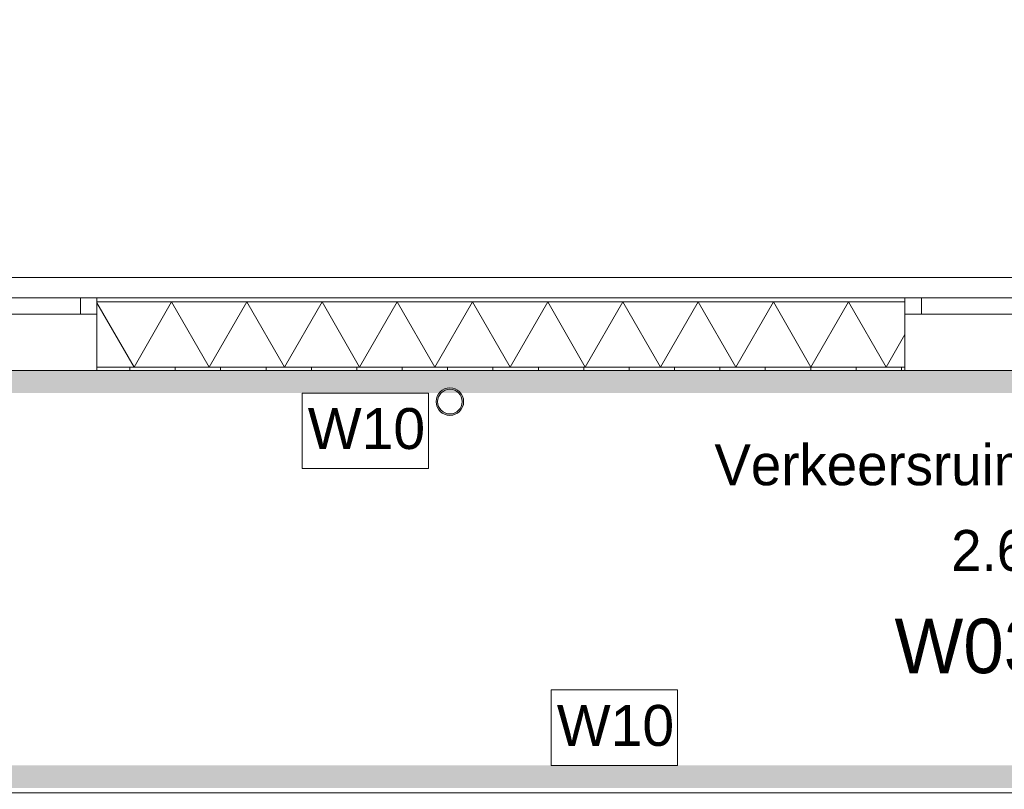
# Model space of a CAD drawing. Header units: millimetres. Extents: x -409 to 257590, y -7854 to 67330.
# Tile 90 of 205: x 47715 to 52053, y 26155 to 29546. Entities that reach past the tile are written whole.
import ezdxf
from ezdxf.enums import TextEntityAlignment as Align

# ---------------------------------------------------------------- set-up
doc = ezdxf.new("R2010")
doc.units = ezdxf.units.MM
doc.header["$MEASUREMENT"] = 0
doc.linetypes.add('B0702', pattern=[117.37, 78.119999, -39.250001])
for name, color, linetype in [('Info Wandafwerking aanduiding', 7, 'Continuous'), ('Info Wandafwerking aanduiding Doorsnede-arcering', 7, 'Continuous'), ('New_21 Buitenwanden', 7, 'Continuous'), ('New_21 Buitenwanden Doorsnede-arcering', 7, 'Continuous'), ('New_21 Buitenwanden Laagscheidingslijnen', 7, 'Continuous'), ('New_21 Buitenwanden Ramen', 7, 'Continuous'), ('New_23 Vloeren', 7, 'Continuous'), ('New_41 Buitenwandafwerking houten latten', 7, 'Continuous'), ('New_Z Ruimtefuncties', 7, 'Continuous'), ('New_Z Ruimtefuncties Zone omranding', 7, 'Continuous'), ('New_Z Ruimtefuncties Zone tekst', 7, 'Continuous'), ('S-COLS-____-OTLN.RVT S', 7, 'Continuous'), ('S-COLS-____-OTLN.RVT S Doorsnede-arcering', 7, 'Continuous')]:
    doc.layers.add(name, color=color, linetype=linetype)
doc.styles.add('GENERATED_STYLE_1', font='txt')
doc.styles.add('GENERATED_STYLE_2', font='txt')

# ---------------------------------------------------------------- blocks, each defined once
blk = doc.blocks.new('Slab_1_2', base_point=(0, 42578.3))
at = {"layer": 'New_23 Vloeren', "color": 1, "linetype": 'Continuous', "lineweight": 0, "flags": 128}
blk.add_lwpolyline([(66860, 26125), (61760, 26125), (61760, 28000.2), (49978, 28000.1), (49410, 28000.1), (49035.9, 28000.1), (29909.8, 28000.1), (29909.8, 26310), (25700, 26310), (25700, 28000.1), (25600, 28000.1), (25600, 47486.3)], dxfattribs=at)
blk = doc.blocks.new('Curtain Wall_65_2')
at = {"layer": 'New_41 Buitenwandafwerking houten latten', "color": 1, "linetype": 'Continuous', "lineweight": 0}
for p, q in [((48160.2, 28409.6), (48060.2, 28409.6)), ((48260.2, 28409.6), (48160.2, 28409.6)), ((48305.2, 28409.6), (48260.2, 28409.6)), ((48405.2, 28409.6), (48305.2, 28409.6)), ((48505.2, 28409.6), (48405.2, 28409.6)), ((48605.2, 28409.6), (48505.2, 28409.6)), ((48650.2, 28409.6), (48605.2, 28409.6)), ((48750.2, 28409.6), (48650.2, 28409.6)), ((48850.2, 28409.6), (48750.2, 28409.6)), ((48950.2, 28409.6), (48850.2, 28409.6)), ((48995.2, 28409.6), (48950.2, 28409.6)), ((49095.2, 28409.6), (48995.2, 28409.6)), ((49195.2, 28409.6), (49095.2, 28409.6)), ((49295.2, 28409.6), (49195.2, 28409.6)), ((49340.2, 28409.6), (49295.2, 28409.6)), ((49440.2, 28409.6), (49340.2, 28409.6)), ((49540.2, 28409.6), (49440.2, 28409.6)), ((49640.2, 28409.6), (49540.2, 28409.6)), ((49685.2, 28409.6), (49640.2, 28409.6)), ((49785.2, 28409.6), (49685.2, 28409.6)), ((49885.2, 28409.6), (49785.2, 28409.6)), ((49985.2, 28409.6), (49885.2, 28409.6)), ((50030.2, 28409.6), (49985.2, 28409.6)), ((50130.2, 28409.6), (50030.2, 28409.6)), ((50230.2, 28409.6), (50130.2, 28409.6)), ((50330.2, 28409.6), (50230.2, 28409.6)), ((50375.2, 28409.6), (50330.2, 28409.6)), ((50475.2, 28409.6), (50375.2, 28409.6)), ((50575.2, 28409.6), (50475.2, 28409.6)), ((50675.2, 28409.6), (50575.2, 28409.6)), ((50720.2, 28409.6), (50675.2, 28409.6)), ((50820.2, 28409.6), (50720.2, 28409.6)), ((50920.2, 28409.6), (50820.2, 28409.6)), ((51020.2, 28409.6), (50920.2, 28409.6)), ((51065.2, 28409.6), (51020.2, 28409.6)), ((51165.2, 28409.6), (51065.2, 28409.6)), ((51265.2, 28409.6), (51165.2, 28409.6)), ((51365.2, 28409.6), (51265.2, 28409.6)), ((51410.2, 28409.6), (51365.2, 28409.6)), ((51510.2, 28409.6), (51410.2, 28409.6)), ((51610.2, 28409.6), (51510.2, 28409.6))]:
    blk.add_line(p, q, dxfattribs=at)
at = {"layer": 'New_41 Buitenwandafwerking houten latten', "color": 1, "linetype": 'Continuous', "lineweight": 0, "flags": 128}
for points in [[(48060.2, 28409.6), (47960.2, 28409.6), (47915.2, 28409.6), (47815.2, 28409.6), (47715.2, 28409.6), (47615.2, 28409.6), (47570.2, 28409.6), (47470.2, 28409.6)], [(52200.2, 28409.6), (52100.2, 28409.6), (52055.2, 28409.6), (51955.2, 28409.6), (51855.2, 28409.6), (51755.2, 28409.6), (51710.2, 28409.6), (51610.2, 28409.6)]]:
    blk.add_lwpolyline(points, dxfattribs=at)
at = {"layer": 'New_41 Buitenwandafwerking houten latten', "color": 253, "linetype": 'B0702', "lineweight": 0, "true_color": 0x99a3a6, "flags": 128}
blk.add_lwpolyline([(51610.2, 28409.6), (51510.2, 28409.6), (51410.2, 28409.6), (51365.2, 28409.6), (51265.2, 28409.6), (51165.2, 28409.6), (51065.2, 28409.6), (51020.2, 28409.6), (50920.2, 28409.6), (50820.2, 28409.6), (50720.2, 28409.6), (50675.2, 28409.6), (50575.2, 28409.6), (50475.2, 28409.6), (50375.2, 28409.6), (50330.2, 28409.6), (50230.2, 28409.6), (50130.2, 28409.6), (50030.2, 28409.6), (49985.2, 28409.6), (49885.2, 28409.6), (49785.2, 28409.6), (49685.2, 28409.6), (49640.2, 28409.6), (49540.2, 28409.6), (49440.2, 28409.6), (49340.2, 28409.6), (49295.2, 28409.6), (49195.2, 28409.6), (49095.2, 28409.6), (48995.2, 28409.6), (48950.2, 28409.6), (48850.2, 28409.6), (48750.2, 28409.6), (48650.2, 28409.6), (48605.2, 28409.6), (48505.2, 28409.6), (48405.2, 28409.6), (48305.2, 28409.6), (48260.2, 28409.6), (48160.2, 28409.6), (48060.2, 28409.6)], dxfattribs=at)
blk = doc.blocks.new('Wall_442_2', base_point=(60100, 26160.1))
at = {"layer": 'Info Wandafwerking aanduiding Doorsnede-arcering', "linetype": 'Continuous', "lineweight": 0}
blk.add_hatch(color=1, dxfattribs=at).paths.add_polyline_path([(44690.4, 26160.1), (60100, 26160.1), (60100, 26260.1), (44690.4, 26260.1)])
blk = doc.blocks.new('Wall_449_2', base_point=(61760, 28000.6))
at = {"layer": 'Info Wandafwerking aanduiding Doorsnede-arcering', "linetype": 'Continuous', "lineweight": 0}
blk.add_hatch(color=1, dxfattribs=at).paths.add_polyline_path([(61660, 28000.6), (30110, 28000.6), (30110, 27900.6), (61660, 27900.6)])
blk = doc.blocks.new('Column_21_2', base_point=(49610.5, 27863))
at = {"layer": 'S-COLS-____-OTLN.RVT S Doorsnede-arcering', "linetype": 'Continuous', "lineweight": 0, "true_color": 0x778488}
h = blk.add_hatch(color=8, dxfattribs=at)
h.paths.add_polyline_path([(49610.5, 27923.5, 1), (49610.5, 27802.5, 1)])
h.paths.add_polyline_path([(49610.5, 27917.2, -1), (49610.5, 27808.8, -1)], flags=0)
at = {"layer": 'S-COLS-____-OTLN.RVT S', "color": 9, "linetype": 'Continuous', "lineweight": 0, "flags": 128}
for points in [[(49610.5, 27923.5, 1), (49610.5, 27802.5, 1)], [(49610.5, 27917.2, -1), (49610.5, 27808.8, -1)]]:
    blk.add_lwpolyline(points, format="xyb", close=True, dxfattribs=at)
blk = doc.blocks.new('Verkeersruimte_2.64c_44_2', base_point=(51579.3, 27150.1))
at = {"layer": 'New_Z Ruimtefuncties Zone tekst', "color": 2, "lineweight": 0}
for tag, height, style, p in [('DUMMY_938', 180, 'GENERATED_STYLE_1', (52407.9, 27715.8)), ('ROOM_NAME', 180, 'GENERATED_STYLE_1', (52407.9, 27674.7)), ('DUMMY_939', 180, 'GENERATED_STYLE_1', (52407.9, 27338.7)), ('ROOM_NUMBER', 180, 'GENERATED_STYLE_1', (52407.9, 27297.5)), ('stWallCovering', 240, 'GENERATED_STYLE_2', (52407.9, 26906.7))]:
    blk.add_attdef(tag, text='', height=height, dxfattribs=dict(at, style=style)).set_placement(p, align=Align.TOP_RIGHT)
at = {"layer": 'New_Z Ruimtefuncties Zone tekst', "color": 2, "lineweight": 0, "style": 'GENERATED_STYLE_2'}
blk.add_attdef('DUMMY_940', text='', height=240, dxfattribs=at).set_placement((50750.6, 26961.5), align=Align.TOP_LEFT)
blk = doc.blocks.new('*X2308')
at = {"layer": 'New_21 Buitenwanden Doorsnede-arcering', "linetype": 'Continuous', "lineweight": 0, "true_color": 0xe9ebeb}
for points in [[(48151.4, 28302.2), (48151.4, 28302.1), (48301.4, 28302.1), (48301.4, 28302.2)], [(48451.4, 28302.2), (48451.4, 28302.1), (48601.4, 28302.1), (48601.4, 28302.2)], [(48751.4, 28302.2), (48751.4, 28302.1), (48901.4, 28302.1), (48901.4, 28302.2)], [(49051.4, 28302.2), (49051.4, 28302.1), (49201.4, 28302.1), (49201.4, 28302.2)], [(49351.4, 28302.2), (49351.4, 28302.1), (49501.4, 28302.1), (49501.4, 28302.2)], [(49651.4, 28302.2), (49651.4, 28302.1), (49801.4, 28302.1), (49801.4, 28302.2)], [(49951.4, 28302.2), (49951.4, 28302.1), (50101.4, 28302.1), (50101.4, 28302.2)], [(50251.4, 28302.2), (50251.4, 28302.1), (50401.4, 28302.1), (50401.4, 28302.2)], [(50551.4, 28302.2), (50551.4, 28302.1), (50701.4, 28302.1), (50701.4, 28302.2)], [(50851.4, 28302.2), (50851.4, 28302.1), (51001.4, 28302.1), (51001.4, 28302.2)], [(51151.4, 28302.2), (51151.4, 28302.1), (51301.4, 28302.1), (51301.4, 28302.2)], [(51451.4, 28302.2), (51451.4, 28302.1), (51601.4, 28302.1), (51601.4, 28302.2)]]:
    blk.add_hatch(color=254, dxfattribs=at).paths.add_polyline_path(points)
blk = doc.blocks.new('*X2316')
at = {"layer": 'New_21 Buitenwanden Doorsnede-arcering', "linetype": 'Continuous', "lineweight": 0, "true_color": 0xe9ebeb}
for points in [[(48151.4, 28015.1), (48151.4, 28015), (48301.4, 28015), (48301.4, 28015.1)], [(48451.4, 28015.1), (48451.4, 28015), (48601.4, 28015), (48601.4, 28015.1)], [(48751.4, 28015.1), (48751.4, 28015), (48901.4, 28015), (48901.4, 28015.1)], [(49051.4, 28015.1), (49051.4, 28015), (49201.4, 28015), (49201.4, 28015.1)], [(49351.4, 28015.1), (49351.4, 28015), (49501.4, 28015), (49501.4, 28015.1)], [(49651.4, 28015.1), (49651.4, 28015), (49801.4, 28015), (49801.4, 28015.1)], [(49951.4, 28015.1), (49951.4, 28015), (50101.4, 28015), (50101.4, 28015.1)], [(50251.4, 28015.1), (50251.4, 28015), (50401.4, 28015), (50401.4, 28015.1)], [(50551.4, 28015.1), (50551.4, 28015), (50701.4, 28015), (50701.4, 28015.1)], [(50851.4, 28015.1), (50851.4, 28015), (51001.4, 28015), (51001.4, 28015.1)], [(51151.4, 28015.1), (51151.4, 28015), (51301.4, 28015), (51301.4, 28015.1)], [(51451.4, 28015.1), (51451.4, 28015), (51601.4, 28015), (51601.4, 28015.1)]]:
    blk.add_hatch(color=254, dxfattribs=at).paths.add_polyline_path(points)
blk = doc.blocks.new('*X2324')
at = {"layer": 'New_21 Buitenwanden Doorsnede-arcering', "color": 254, "linetype": 'Continuous', "lineweight": 0, "true_color": 0xe9ebeb}
for p, q in [((48055.2, 28298.1), (48218.6, 28015.1)), ((48384.3, 28302.1), (48218.6, 28015.1)), ((48384.3, 28302.1), (48550, 28015.1)), ((48715.7, 28302.1), (48550, 28015.1)), ((48715.7, 28302.1), (48881.4, 28015.1)), ((49047.1, 28302.1), (48881.4, 28015.1)), ((49047.1, 28302.1), (49212.8, 28015.1)), ((49378.5, 28302.1), (49212.8, 28015.1)), ((49378.5, 28302.1), (49544.2, 28015.1)), ((49709.9, 28302.1), (49544.2, 28015.1)), ((49709.9, 28302.1), (49875.6, 28015.1)), ((50041.3, 28302.1), (49875.6, 28015.1)), ((50041.3, 28302.1), (50207, 28015.1)), ((50372.7, 28302.1), (50207, 28015.1)), ((50372.7, 28302.1), (50538.4, 28015.1)), ((50704.1, 28302.1), (50538.4, 28015.1)), ((50704.1, 28302.1), (50869.8, 28015.1)), ((51035.5, 28302.1), (50869.8, 28015.1)), ((51035.5, 28302.1), (51201.2, 28015.1)), ((51366.9, 28302.1), (51201.2, 28015.1)), ((51366.9, 28302.1), (51532.6, 28015.1)), ((51615.2, 28158.2), (51532.6, 28015.1))]:
    blk.add_line(p, q, dxfattribs=at)
blk = doc.blocks.new('R1 22_15')
at = {"layer": 'New_21 Buitenwanden Ramen', "color": 9, "linetype": 'Continuous', "lineweight": 0}
for p, q in [((-290, 248.2), (290, 248.2)), ((-290, -72), (-290, -54)), ((-290, -72), (-290, -54)), ((-290, -72), (290, -72)), ((290, -72), (290, -54)), ((290, -72), (290, -54))]:
    blk.add_line(p, q, dxfattribs=at)
at = {"layer": 'New_21 Buitenwanden Ramen', "color": 1, "linetype": 'Continuous', "lineweight": 0}
for p, q in [((-290, 233.1), (-290, 248.2)), ((-290, 0), (-290, 233.1)), ((290, 233.1), (290, 248.2)), ((290, 0), (290, 233.1)), ((-290, 0), (-217, 0)), ((-290, -54), (-290, 0)), ((-290, -54), (-290, 0)), ((-217, 0), (-217, -72)), ((-217, 0), (217, 0)), ((217, -72), (217, 0)), ((217, 0), (290, 0)), ((290, -54), (290, 0)), ((290, -54), (290, 0)), ((-217, -72), (-290, -72)), ((217, -72), (-217, -72)), ((290, -72), (217, -72))]:
    blk.add_line(p, q, dxfattribs=at)
blk = doc.blocks.new('Wall_505_2', base_point=(61760.2, 28320.2))
at = {"layer": 'New_21 Buitenwanden Doorsnede-arcering', "linetype": 'Continuous', "lineweight": 0, "true_color": 0xe9ebeb}
h = blk.add_hatch(dxfattribs=at)
h.set_pattern_fill('930_Lijnen_vert_200_0002', color=254, style=0, pattern_type=2)
h.set_pattern_definition([(270, (0, 0), (200, 0), [])])
h.paths.add_polyline_path([(51615.2, 28015), (48055.2, 28015), (48055.2, 28000), (51615.2, 28000)])
at = {"layer": 'New_21 Buitenwanden', "color": 8, "linetype": 'Continuous', "lineweight": 0, "true_color": 0x778488}
for p, q in [((48055.2, 28320.2), (48055.2, 28302.2)), ((48055.2, 28302.2), (48055.2, 28248.2)), ((51615.2, 28320.2), (51615.2, 28302.2)), ((51615.2, 28302.2), (51615.2, 28248.2)), ((48055.2, 28248.2), (48055.2, 28015.1)), ((51615.2, 28248.2), (51615.2, 28015.1)), ((48055.2, 28015.1), (48055.2, 28000)), ((51615.2, 28015.1), (51615.2, 28000))]:
    blk.add_line(p, q, dxfattribs=at)
at = {"layer": 'New_21 Buitenwanden', "color": 8, "linetype": 'Continuous', "lineweight": 0, "true_color": 0x778488, "flags": 128}
for points in [[(51615.2, 28320.2), (48055.2, 28320.2)], [(48055.2, 28000), (51615.2, 28000)]]:
    blk.add_lwpolyline(points, dxfattribs=at)
at = {"layer": 'New_21 Buitenwanden Laagscheidingslijnen', "color": 8, "linetype": 'Continuous', "lineweight": 0, "true_color": 0x778488}
for p, q in [((51615.2, 28302.2), (48055.2, 28302.2)), ((51615.2, 28302.1), (48055.2, 28302.1)), ((48055.2, 28015.1), (51615.2, 28015.1)), ((48055.2, 28015), (51615.2, 28015))]:
    blk.add_line(p, q, dxfattribs=at)
at = {"layer": 'New_21 Buitenwanden', "color": 8, "lineweight": 0, "true_color": 0x778488}
for name in ['*X2324', '*X2308', '*X2316']:
    blk.add_blockref(name, (0, 0), dxfattribs=at)
at = {"layer": 'New_21 Buitenwanden Ramen', "color": 1, "linetype": 'Continuous', "lineweight": 0, "zscale": 1000, "rotation": 180}
for p in [(47765.2, 28248.2), (51905.2, 28248.2)]:
    blk.add_blockref('R1 22_15', p, dxfattribs=at)

msp = doc.modelspace()

# ---------------------------------------------------------------- linework, layer by layer
at = {"layer": 'Info Wandafwerking aanduiding', "color": 9, "linetype": 'Continuous', "lineweight": 0, "flags": 128}
for points in [[(48959.2, 27900.6), (49516.1, 27900.6), (49516.1, 27567.7), (48959.2, 27567.7)], [(50056.4, 26593), (50613.3, 26593), (50613.3, 26260.1), (50056.4, 26260.1)]]:
    msp.add_lwpolyline(points, close=True, dxfattribs=at)
at = {"layer": 'New_Z Ruimtefuncties Zone omranding', "color": 41, "linetype": 'Continuous', "lineweight": 0, "true_color": 0xffeeaa, "flags": 128}
msp.add_lwpolyline([(46860, 28000.2), (46860, 26140), (58980, 26140), (58980, 28000.2)], close=True, dxfattribs=at)

# ---------------------------------------------------------------- block references
at = {"layer": 'Info Wandafwerking aanduiding', "color": 1, "lineweight": 0}
for name, p in [('Wall_449_2', (61760, 28000.6)), ('Wall_442_2', (60100, 26160.1))]:
    msp.add_blockref(name, p, dxfattribs=at)
at = {"layer": 'New_21 Buitenwanden', "color": 8, "lineweight": 0, "true_color": 0x778488}
msp.add_blockref('Wall_505_2', (61760.2, 28320.2), dxfattribs=at)
at = {"layer": 'New_23 Vloeren', "color": 1, "linetype": 'Continuous', "lineweight": 0}
msp.add_blockref('Slab_1_2', (0, 42578.3), dxfattribs=at)
at = {"layer": 'New_41 Buitenwandafwerking houten latten', "linetype": 'Continuous', "lineweight": 0}
msp.add_blockref('Curtain Wall_65_2', (0, 0), dxfattribs=at)
at = {"layer": 'New_Z Ruimtefuncties', "color": 2, "linetype": 'Continuous', "lineweight": 0}
msp.add_blockref('Verkeersruimte_2.64c_44_2', (51579.3, 27150.1), dxfattribs=at).add_auto_attribs({'ROOM_NAME': 'Verkeersruimte', 'ROOM_NUMBER': '2.64c', 'stWallCovering': 'W03b'})
at = {"layer": 'S-COLS-____-OTLN.RVT S', "color": 3, "lineweight": 0}
msp.add_blockref('Column_21_2', (49610.5, 27863), dxfattribs=at)

# ---------------------------------------------------------------- texts
at = {"layer": 'Info Wandafwerking aanduiding', "color": 2, "linetype": 'Continuous', "lineweight": 0, "char_height": 180, "style": 'GENERATED_STYLE_1'}
for insert, attachment_point in [((48984.2, 27834.4), 1), ((50081.4, 26343.9), 7)]:
    msp.add_mtext('\\A1;{\\pql;\\fArial|b0|i0|c0|p38;W10}', dxfattribs=dict(at, insert=insert, attachment_point=attachment_point))

doc.saveas('drawing.dxf')
